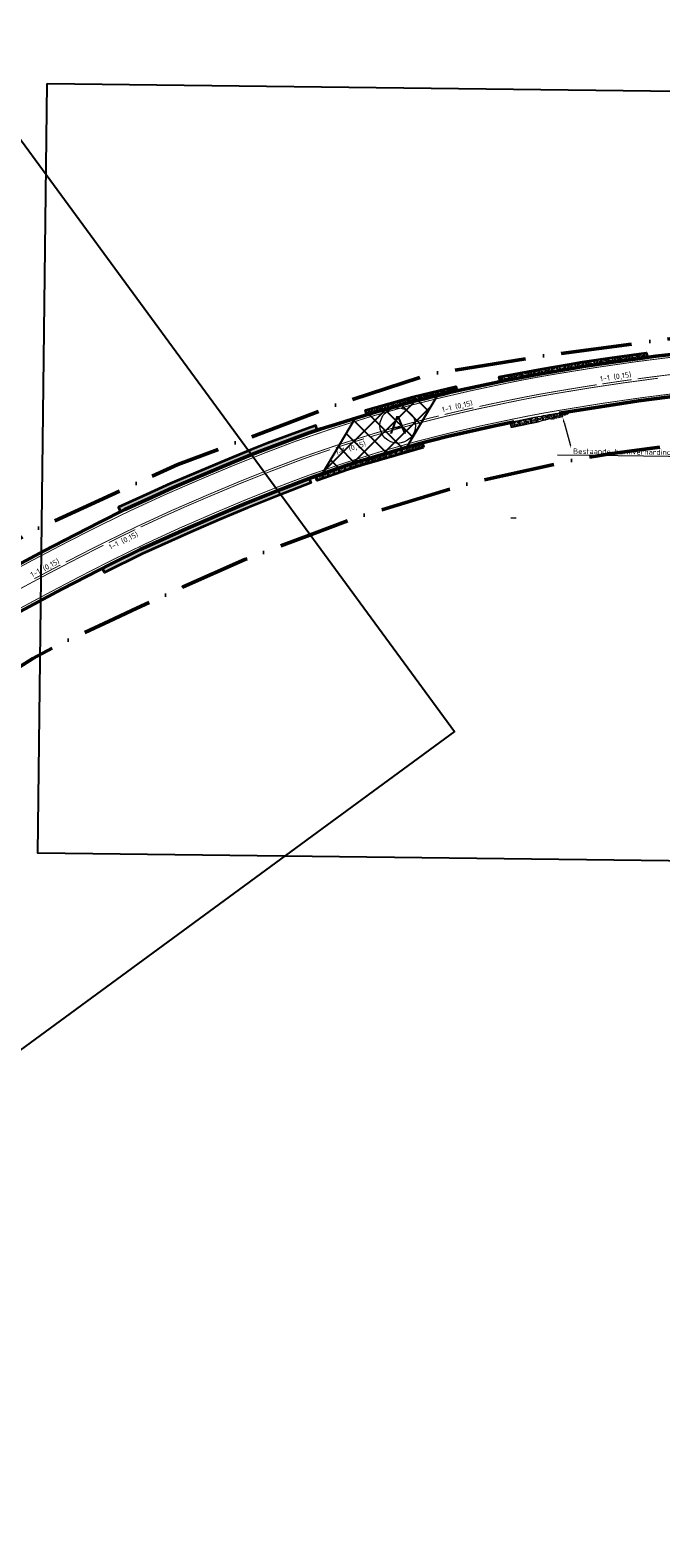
# Model space of a CAD drawing. Header units: metres. Extents: x 125342 to 129425, y 451189 to 457051.
# Tile 19 of 68: x 125816 to 125922, y 451393 to 451647. Entities that reach past the tile are written whole.
import ezdxf
from ezdxf import colors
from ezdxf.entities.mleader import LeaderData, LeaderLine
from ezdxf.math import Vec2, Vec3

# ---------------------------------------------------------------- set-up
doc = ezdxf.new("R2010")
doc.units = ezdxf.units.M
for name, pattern in [('VW-1-1_STREEP', [2, 1, -1]), ('VW-3-3_STREEP', [6, 3, -3]), ('XX-PROJECTGRENS', [18, 12, -3, 0, -3])]:
    doc.linetypes.add(name, pattern=pattern)
doc.layers.get('Defpoints').update_dxf_attribs({"color": 30})
for name, color, linetype, lineweight in [('B-WE-VW-MARKERING_LANGS_STREEP_11_015-G', 7, 'VW-1-1_STREEP', 13), ('B-WE-VW-MARKERING_LANGS_STREEP_33_015-G', 7, 'VW-3-3_STREEP', 13), ('B-WE-VW-MARKERING_LANGS_STREEP_DOORGETROKKEN_015-G', 7, 'Continuous', 13), ('N-WE-KG-GRENS_PROJECT_NIEUW-G', 7, 'XX-PROJECTGRENS', 50), ('N-WE-VH-KANTVERHARDING-G', 210, 'Continuous', 50), ('N-WE-VH-VERHARDING_GRASBETONSTEEN-A-1000-80CM', 72, 'Continuous', 18), ('N-WE-VH-VERHARDING_GRASBETONSTEEN-G', 70, 'Continuous', 35), ('N-WE-VH-VERHARDING_GRASBETONSTEEN-VERVANGEN', 5, 'Continuous', 18), ('N-WE-VH-VERHARDING_TEGEL-O', 252, 'Continuous', 18), ('N-WE-VW-MARKERING-T18', 7, 'Continuous', 18), ('X-XX-AL-T18', 7, 'Continuous', 18), ('X-XX-AL-VERWIJZING-S', 7, 'Continuous', 25)]:
    doc.layers.add(name, color=color, linetype=linetype, lineweight=lineweight)
doc.styles.add('NLCS-ISO-M500-T18', font='NLCS-ISO.ttf', dxfattribs={"height": 0.9})
doc.styles.get("Standard").update_dxf_attribs({"font": 'arial.ttf'})
pattern_1 = [(115, (0, 0), (-0.906307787, -0.4226182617), []), (115, (0.2266, 0.1057), (-0.906307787, -0.4226182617), []), (25, (0, 0), (-0.4226182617, 0.906307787), [-0.25, 0.25]), (25, (-0.1057, 0.2266), (-0.4226182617, 0.906307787), [-0.25, 0.25]), (25, (-0.2113, 0.4532), (-0.4226182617, 0.906307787), [0.25, -0.25]), (25, (-0.317, 0.6797), (-0.4226182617, 0.906307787), [0.25, -0.25]), (115, (0.4532, 0.2113), (-0.906307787, -0.4226182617), [0.25, -0.25]), (115, (0.6797, 0.317), (-0.906307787, -0.4226182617), [0.25, -0.25])]
pattern_2 = [(105, (0, 0), (-0.9659258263, -0.258819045), []), (105, (0.2415, 0.0647), (-0.9659258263, -0.258819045), []), (15, (0, 0), (-0.258819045, 0.9659258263), [-0.25, 0.25]), (15, (-0.0647, 0.2415), (-0.258819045, 0.9659258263), [-0.25, 0.25]), (15, (-0.1294, 0.483), (-0.258819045, 0.9659258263), [0.25, -0.25]), (15, (-0.1941, 0.7244), (-0.258819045, 0.9659258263), [0.25, -0.25]), (105, (0.483, 0.1294), (-0.9659258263, -0.258819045), [0.25, -0.25]), (105, (0.7244, 0.1941), (-0.9659258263, -0.258819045), [0.25, -0.25])]

# ---------------------------------------------------------------- blocks, each defined once
blk = doc.blocks.new('symbool met letter')
at = {"layer": 'N-WE-VH-VERHARDING_TEGEL-O'}
blk.add_circle((0, -0.01), 3, dxfattribs=at)
blk.add_attdef('LETTER', (-1.39, -1.38), '', height=3)

msp = doc.modelspace()

# ---------------------------------------------------------------- hatches: boundary and pattern name
at = {"layer": 'N-WE-VH-VERHARDING_GRASBETONSTEEN-A-1000-80CM'}
h = msp.add_hatch(dxfattribs=at)
h.set_pattern_fill('AVH-GRASBETONSTEEN_01-SO', color=256, scale=0.5, angle=352, pattern_type=2)
h.set_pattern_definition([(82, (-96.9583, 5.307), (-0.9902680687, 0.139173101), []), (82, (-96.7107, 5.2722), (-0.9902680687, 0.139173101), []), (352, (-96.9583, 5.307), (0.139173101, 0.9902680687), [-0.25, 0.25]), (352, (-96.9235, 5.5546), (0.139173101, 0.9902680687), [-0.25, 0.25]), (352, (-96.8887, 5.8021), (0.139173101, 0.9902680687), [0.25, -0.25]), (352, (-96.8539, 6.0497), (0.139173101, 0.9902680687), [0.25, -0.25]), (82, (-96.4632, 5.2374), (-0.9902680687, 0.139173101), [0.25, -0.25]), (82, (-96.2156, 5.2026), (-0.9902680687, 0.139173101), [0.25, -0.25])])
h.paths.add_polyline_path([(125906.717, 451590.881), (125902.066, 451590.084), (125899.982, 451589.733), (125894.802, 451588.699), (125894.969, 451587.917), (125902.207, 451589.297), (125906.849, 451590.092), (125909.012, 451590.444), (125914.468, 451591.272), (125919.789, 451591.998), (125919.677, 451592.804), (125914.353, 451592.064), (125908.888, 451591.234)])
h = msp.add_hatch(dxfattribs=at)
h.set_pattern_fill('AVH-GRASBETONSTEEN_01-SO', color=256, scale=0.5, angle=15, pattern_type=2)
h.set_pattern_definition(pattern_2)
edge = h.paths.add_edge_path()
edge.add_line((125872.254, 451583.118), (125880.264, 451585.368))
edge.add_line((125880.264, 451585.368), (125887.489, 451587.118))
edge.add_line((125887.489, 451587.118), (125887.677, 451586.341))
h = msp.add_hatch(dxfattribs=at)
h.set_pattern_fill('AVH-GRASBETONSTEEN_01-SO', color=256, scale=0.5, angle=352, pattern_type=2)
h.set_pattern_definition([(82, (-116.7995, -1.9882), (-0.9902680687, 0.139173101), []), (82, (-116.5519, -2.023), (-0.9902680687, 0.139173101), []), (352, (-116.7995, -1.9882), (0.139173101, 0.9902680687), [-0.25, 0.25]), (352, (-116.7647, -1.7407), (0.139173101, 0.9902680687), [-0.25, 0.25]), (352, (-116.7299, -1.4931), (0.139173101, 0.9902680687), [0.25, -0.25]), (352, (-116.6951, -1.2455), (0.139173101, 0.9902680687), [0.25, -0.25]), (82, (-116.3044, -2.0578), (-0.9902680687, 0.139173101), [0.25, -0.25]), (82, (-116.0568, -2.0926), (-0.9902680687, 0.139173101), [0.25, -0.25])])
h.paths.add_polyline_path([(125887.677, 451586.341), (125887.489, 451587.118), (125880.264, 451585.368), (125872.254, 451583.118), (125872.478, 451582.32), (125880.466, 451584.594), (125884.064, 451585.5)])
h = msp.add_hatch(dxfattribs=at)
h.set_pattern_fill('AVH-GRASBETONSTEEN_01-SO', color=256, scale=0.5, angle=25, pattern_type=2)
h.set_pattern_definition(pattern_1)
h.paths.add_polyline_path([(125831.592, 451566.302), (125835.61, 451568.152), (125839.648, 451569.958), (125843.9, 451571.804), (125848.173, 451573.601), (125853.168, 451575.675), (125855.966, 451576.758), (125862.584, 451579.2), (125862.818, 451579.282), (125864.104, 451579.701), (125863.844, 451580.489), (125862.313, 451579.953), (125855.683, 451577.506), (125852.87, 451576.418), (125847.865, 451574.339), (125843.586, 451572.54), (125839.325, 451570.69), (125835.279, 451568.881), (125830.523, 451566.69), (125830.897, 451565.951)])
h = msp.add_hatch(dxfattribs=at)
h.set_pattern_fill('AVH-GRASBETONSTEEN_01-SO', color=256, scale=0.5, angle=20, pattern_type=2)
h.set_pattern_definition([(110, (0, 0), (-0.9396926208, -0.3420201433), []), (110, (0.2349, 0.0855), (-0.9396926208, -0.3420201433), []), (20, (0, 0), (-0.3420201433, 0.9396926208), [-0.25, 0.25]), (20, (-0.0855, 0.2349), (-0.3420201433, 0.9396926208), [-0.25, 0.25]), (20, (-0.171, 0.4698), (-0.3420201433, 0.9396926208), [0.25, -0.25]), (20, (-0.2565, 0.7048), (-0.3420201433, 0.9396926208), [0.25, -0.25]), (110, (0.4698, 0.171), (-0.9396926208, -0.3420201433), [0.25, -0.25]), (110, (0.7048, 0.2565), (-0.9396926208, -0.3420201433), [0.25, -0.25])])
h.paths.add_polyline_path([(125882.066, 451576.808), (125880.486, 451576.37), (125871.709, 451573.785), (125869.241, 451573.002), (125864.092, 451571.201), (125863.806, 451571.948), (125868.988, 451573.761), (125871.475, 451574.55), (125880.266, 451577.139), (125880.954, 451577.33), (125881.874, 451577.564)])
h = msp.add_hatch(dxfattribs=at)
h.set_pattern_fill('AVH-GRASBETONSTEEN_01-SO', color=256, scale=0.5, angle=25, pattern_type=2)
h.set_pattern_definition(pattern_1)
h.paths.add_polyline_path([(125829.306, 451557.143), (125834.232, 451559.555), (125842.369, 451563.25), (125847.183, 451565.329), (125852.022, 451567.347), (125857.364, 451569.493), (125862.735, 451571.565), (125863.003, 451570.811), (125857.657, 451568.749), (125852.325, 451566.607), (125847.496, 451564.593), (125842.693, 451562.519), (125834.573, 451558.831), (125828.181, 451555.702), (125827.843, 451556.393)])
at = {"layer": 'N-WE-VH-VERHARDING_GRASBETONSTEEN-VERVANGEN'}
h = msp.add_hatch(dxfattribs=at)
h.set_pattern_fill('AVH-GRASBETONSTEEN_01-SO', color=256, scale=0.5, angle=15, pattern_type=2)
h.set_pattern_definition(pattern_2)
edge = h.paths.add_edge_path()
edge.add_spline(control_points=[(125904.977, 451581.78), (125900.915, 451581.046), (125900.407, 451580.944), (125898.96, 451580.644), (125897.514, 451580.344), (125897.167, 451580.272), (125896.82, 451580.2), (125896.555, 451581.066), (125897.351, 451581.127), (125898.799, 451581.427), (125900.247, 451581.728), (125900.756, 451581.83), (125901.265, 451581.933), (125901.757, 451582.03), (125902.25, 451582.117), (125903.639, 451582.365), (125905.029, 451582.603), (125905.876, 451582.659), (125906.554, 451582.844), (125906.676, 451582.071), (125904.977, 451581.78)], knot_values=[0, 0, 0, 1, 1, 2, 2, 3, 3, 5, 5, 6, 6, 7, 7, 7.0193612, 7.0193612, 7.026169, 7.026169, 7.7915098, 8.026169, 8.0366844, 8.0366844, 8.0366844], weights=[1, 1, 1, 1, 1, 1, 1, 1, 1, 1, 1, 1, 1, 0.9999531, 1, 0.9999942, 1, 1, 1, 1, 1], degree=2, periodic=0)
at = {"layer": 'X-XX-AL-VERWIJZING-S'}
h = msp.add_hatch(dxfattribs=at)
h.set_pattern_fill('ACO-BETON_VOORGESPANNEN-SO', color=5, pattern_type=2)
h.set_pattern_definition([(45, (0, 0), (-1.767766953, 1.767766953), []), (315, (0, 0), (1.767766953, 1.767766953), [])])
h.paths.add_polyline_path([(125864.956, 451572.36), (125868.988, 451573.761), (125871.475, 451574.55), (125879.243, 451576.838), (125884.409, 451585.574), (125880.466, 451584.594), (125873.746, 451582.706), (125870.514, 451581.724)])

# ---------------------------------------------------------------- linework, layer by layer
at = {"layer": 'B-WE-VW-MARKERING_LANGS_STREEP_11_015-G', "const_width": 0.15, "flags": 128}
for points in [[(125917.214, 451588.253, 0.0031586), (125912.266, 451587.536)], [(125890.486, 451583.5, 0.0043081), (125885.615, 451582.369)], [(125871.992, 451578.268, 0.0050794), (125867.229, 451576.745)], [(125833.399, 451562.933, 0.004412), (125828.905, 451560.741)], [(125820.759, 451556.964, 0.0022129), (125816.338, 451554.629)]]:
    msp.add_lwpolyline(points, format="xyb", dxfattribs=at)
at = {"layer": 'B-WE-VW-MARKERING_LANGS_STREEP_33_015-G', "const_width": 0.15, "flags": 128}
for points in [[(125932.56, 451592.913, 0.0099723), (125925.056, 451592.181, 0.0133979), (125903.916, 451589.122, 0.0105236), (125896.029, 451587.638, 0.0147092), (125879.234, 451583.752, 0.019767), (125860.434, 451577.84, 0.0131793), (125844.561, 451571.491, 0.017546), (125826.3, 451563.07, 0.0077006), (125810.814, 451554.947, 0.0262076), (125790.492, 451542.379, 0.0017294), (125786.643, 451539.68)], [(125633.095, 451397.324), (125634.237, 451398.331), (125658.463, 451420.152, 0.0000187), (125672.911, 451433.193), (125676.007, 451436.004), (125687.969, 451446.977), (125691.667, 451450.342), (125698.389, 451456.398), (125705.088, 451462.408), (125709.908, 451466.73), (125715.498, 451471.792), (125721.974, 451477.676), (125727.967, 451483.147, -0.0014486), (125739.972, 451493.844, -0.0000015), (125749.777, 451502.514, -0.0085444), (125760.909, 451512.105, -0.004252), (125772.481, 451521.557, -0.0091249), (125781.653, 451528.525, -0.0056318), (125794.001, 451537.328, -0.0261911), (125813.763, 451549.549, -0.0076966), (125829.073, 451557.581, -0.0175729), (125846.966, 451565.831, -0.0131792), (125862.539, 451572.061, -0.0197092), (125880.821, 451577.811, -0.0147112), (125897.266, 451581.613, -0.0105845), (125904.943, 451583.058, -0.0134086), (125925.773, 451586.073, -0.0579262), (125968.006, 451586.134, 0.0018703), (126021.27, 451579.443, -0.0019974), (126044.358, 451576.605, -0.0007106), (126063.332, 451574.224, -0.0021558), (126085.508, 451571.389, -0.001296), (126103.022, 451569.242, 0.0028975), (126115.68, 451567.69, -0.0000131), (126132.543, 451565.573, -0.0000143), (126147.093, 451563.751, 0.0004672), (126153.844, 451562.884), (126173.725, 451560.426, 0.0002836), (126221.913, 451554.52, -0.0001808), (126233.733, 451553.07, 0.004838), (126264.517, 451549.404, 0.0760186), (126326.508, 451552.614, -0.0017449), (126364.223, 451559.444, -0.0121932), (126386.561, 451562.795, -0.0085092), (126399.179, 451564.309, -0.0012195), (126410.069, 451565.31, -0.0056818), (126422.984, 451566.078, -0.0155675), (126455.153, 451566.647, -0.0018656), (126468.698, 451566.561, 0.0016438), (126486.546, 451566.301, -0.0024976), (126503.873, 451565.997, 0.0034354), (126524.265, 451565.442, -0.0151632), (126551.646, 451563.857, -0.0027569), (126565.256, 451562.488, -0.0056806), (126573.427, 451561.537, 0.0014117), (126594.913, 451558.829, -0.0091904), (126610.119, 451556.864, 0.0078556), (126637.104, 451553.419, 0.0014963), (126638.721, 451553.198, 0.0014963)]]:
    msp.add_lwpolyline(points, format="xyb", dxfattribs=at)
at = {"layer": 'B-WE-VW-MARKERING_LANGS_STREEP_DOORGETROKKEN_015-G', "const_width": 0.15, "flags": 128}
for points in [[(125986.298, 451587.067, -0.0006289), (125968.4, 451589.36, 0.0579579), (125925.394, 451589.3, 0.0045781), (125918.205, 451588.389)], [(125921.629, 451588.487, 0.0109787), (125904.459, 451585.918, 0.0105553), (125896.683, 451584.454, 0.0147102), (125880.073, 451580.612, 0.0075325), (125872.948, 451578.561)], [(125911.277, 451587.385, 0.004402), (125904.4, 451586.263, 0.0105518), (125896.613, 451584.797, 0.0045346), (125891.462, 451583.716)], [(125884.643, 451582.133, 0.0041431), (125879.983, 451580.951, 0.0197401), (125861.427, 451575.115, 0.0131793), (125845.695, 451568.822, 0.0175585), (125827.608, 451560.482, 0.0029651), (125821.646, 451557.426)], [(125866.281, 451576.429, 0.0050908), (125861.546, 451574.786, 0.0131793), (125845.832, 451568.5, 0.0111396), (125834.302, 451563.362)], [(125828.011, 451560.293, 0.0002423), (125827.766, 451560.169, 0.0076985), (125812.372, 451552.094, 0.0261989), (125792.346, 451539.71, 0.001525), (125788.968, 451537.343)]]:
    msp.add_lwpolyline(points, format="xyb", dxfattribs=at)
at = {"layer": 'Defpoints', "flags": 128}
for points in [[(125818.529, 451638.265), (126295.493, 451632.49), (126293.919, 451502.493), (125816.955, 451508.268)], [(125818.529, 451638.265), (126295.493, 451632.49), (126293.919, 451502.493), (125816.955, 451508.268)], [(125347.198, 451293.813), (125810.407, 451633.647), (125887.309, 451528.825), (125424.101, 451188.992)], [(125347.198, 451293.813), (125810.407, 451633.647), (125887.309, 451528.825), (125424.101, 451188.992)]]:
    msp.add_lwpolyline(points, close=True, dxfattribs=at)
at = {"layer": 'N-WE-VH-KANTVERHARDING-G', "flags": 128}
msp.add_lwpolyline([(125924.404, 451592.564), (125921.292, 451592.19), (125918.558, 451591.841), (125914.468, 451591.272), (125909.012, 451590.444), (125906.849, 451590.092), (125902.207, 451589.297), (125895.877, 451588.11), (125888.458, 451586.53, 0.0058676), (125880.466, 451584.594), (125873.746, 451582.706), (125869.903, 451581.537), (125867.896, 451580.914), (125864.777, 451579.923), (125862.584, 451579.2), (125855.966, 451576.758), (125853.168, 451575.675), (125848.173, 451573.601), (125843.9, 451571.804), (125839.648, 451569.958), (125835.61, 451568.152), (125831.592, 451566.302), (125827.391, 451564.18), (125821.367, 451561.098), (125817.972, 451559.315), (125810.294, 451555.21)], format="xyb", dxfattribs=at)
for points in [[(125905.029, 451582.603), (125914.395, 451584.081), (125918.374, 451584.652), (125925.817, 451585.619)], [(125813.972, 451549.118), (125820.981, 451552.875), (125829.306, 451557.143), (125834.232, 451559.555), (125842.369, 451563.25), (125847.183, 451565.329), (125852.022, 451567.347), (125857.364, 451569.493), (125862.735, 451571.565), (125863.806, 451571.948), (125868.988, 451573.761), (125871.475, 451574.55), (125880.266, 451577.139), (125880.954, 451577.33), (125886.07, 451578.63), (125894.333, 451580.486), (125897.351, 451581.127)]]:
    msp.add_lwpolyline(points, dxfattribs=at)
at = {"layer": 'N-WE-VH-VERHARDING_GRASBETONSTEEN-G', "flags": 128}
for points in [[(125894.969, 451587.917), (125894.802, 451588.699), (125895.72, 451588.894), (125902.066, 451590.084), (125906.717, 451590.881), (125908.888, 451591.234), (125914.353, 451592.064), (125919.677, 451592.804), (125919.789, 451591.998), (125918.558, 451591.841), (125914.468, 451591.272), (125909.012, 451590.444), (125906.849, 451590.092), (125902.207, 451589.297), (125895.877, 451588.11), (125894.969, 451587.917)], [(125831.592, 451566.302), (125835.61, 451568.152), (125839.648, 451569.958), (125843.9, 451571.804), (125848.173, 451573.601), (125853.168, 451575.675), (125855.966, 451576.758), (125862.584, 451579.2), (125862.818, 451579.282), (125864.104, 451579.701), (125863.844, 451580.489), (125862.313, 451579.953), (125855.683, 451577.506), (125852.87, 451576.418), (125847.865, 451574.339), (125843.586, 451572.54), (125839.325, 451570.69), (125835.279, 451568.881), (125830.523, 451566.69), (125830.897, 451565.951)], [(125882.066, 451576.808), (125880.486, 451576.37), (125871.709, 451573.785), (125869.241, 451573.002), (125864.092, 451571.201), (125863.806, 451571.948), (125868.988, 451573.761), (125871.475, 451574.55), (125880.266, 451577.139), (125880.954, 451577.33), (125881.874, 451577.564)], [(125829.306, 451557.143), (125834.232, 451559.555), (125842.369, 451563.25), (125847.183, 451565.329), (125847.183, 451565.329), (125847.183, 451565.329), (125852.022, 451567.347), (125857.364, 451569.493), (125862.735, 451571.565), (125863.003, 451570.811), (125857.657, 451568.749), (125852.325, 451566.607), (125847.496, 451564.593), (125842.693, 451562.519), (125834.573, 451558.831), (125828.181, 451555.702), (125827.843, 451556.393)]]:
    msp.add_lwpolyline(points, close=True, dxfattribs=at)
msp.add_lwpolyline([(125887.677, 451586.341, 0.0065615), (125880.466, 451584.594), (125873.746, 451582.706), (125872.478, 451582.32), (125872.254, 451583.118), (125880.264, 451585.368), (125887.489, 451587.118)], format="xyb", close=True, dxfattribs=at)
at = {"layer": 'N-WE-VH-VERHARDING_GRASBETONSTEEN-VERVANGEN'}
msp.add_rational_spline([(125901.423, 451581.149), (125900.915, 451581.046), (125900.407, 451580.944), (125898.96, 451580.644), (125897.514, 451580.344), (125897.167, 451580.272), (125896.82, 451580.2), (125896.659, 451580.98), (125896.659, 451580.98), (125897.351, 451581.127), (125898.799, 451581.427), (125900.247, 451581.728), (125900.756, 451581.83), (125901.265, 451581.933), (125901.757, 451582.03), (125902.25, 451582.117), (125903.639, 451582.365), (125905.029, 451582.603), (125906.554, 451582.844), (125906.554, 451582.844), (125906.676, 451582.071), (125904.531, 451581.711), (125901.423, 451581.149)], [1, 1, 1, 1, 1, 1, 1, 1, 1, 1, 1, 1, 1, 1, 0.999953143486, 1, 0.999994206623, 1, 1, 1, 1, 0.999986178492, 1], degree=2, knots=[0, 0, 0, 1, 1, 2, 2, 3, 3, 4, 5, 5, 6, 6, 7, 7, 7.0193612, 7.0193612, 7.026169, 7.026169, 7.7887487, 8.026169, 8.026169, 8.0366844, 8.0366844, 8.0366844], dxfattribs=at)
at = {"layer": 'X-XX-AL-T18', "linetype": 'ByBlock'}
msp.add_line((125897.718, 451564.851), (125896.818, 451564.862), dxfattribs=at)
msp.add_lwpolyline([(125905.789, 451581.012), (125907.306, 451575.459)], dxfattribs=at)
at = {"layer": 'X-XX-AL-T18'}
msp.add_solid([(125905.645, 451580.972), (125905.552, 451581.88), (125905.934, 451581.051)], dxfattribs=at)
at = {"layer": 'X-XX-AL-VERWIJZING-S', "color": 5, "flags": 128}
msp.add_lwpolyline([(125864.956, 451572.36), (125868.988, 451573.761), (125871.475, 451574.55), (125879.243, 451576.838), (125884.409, 451585.574), (125880.466, 451584.594), (125873.746, 451582.706), (125870.514, 451581.724)], close=True, dxfattribs=at)

# ---------------------------------------------------------------- block references
at = {"layer": 'N-WE-VH-VERHARDING_TEGEL-O', "color": 7, "rotation": 0.941290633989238}
msp.add_blockref('symbool met letter', (125877.698, 451580.502), dxfattribs=at).add_auto_attribs({'LETTER': 'A'})

# ---------------------------------------------------------------- texts
at = {"layer": 'N-WE-VW-MARKERING-T18', "style": 'NLCS-ISO-M500-T18'}
for rotation, p in [(8.31873, (125911.913, 451587.928)), (13.03243, (125885.255, 451582.722)), (17.71561, (125867.351, 451575.45)), (25.92151, (125829.186, 451559.495)), (27.73945, (125815.977, 451554.823))]:
    msp.add_text('1-1 (0,15)', height=0.9, rotation=rotation, dxfattribs=at).set_placement(p)

# ---------------------------------------------------------------- next in the draw order: leaders
at = {"layer": 'X-XX-AL-T18'}
ml = msp.add_multileader_mtext('Standard', dxfattribs=at)
ml.set_content('Bestaande bermverharding verwijderen en nieuwe aanbrengen', color=7, style='NLCS-ISO-M500-T18')
ml.set_leader_properties(color=256, lineweight=-1)
ml.build(insert=Vec2(0, 0))
ml.multileader.update_dxf_attribs({"text_left_attachment_type": 5, "text_right_attachment_type": 5, "dogleg_length": 0.9, "arrow_head_size": 0.9})
ctx = ml.context
ctx.base_point, ctx.char_height, ctx.arrow_head_size, ctx.landing_gap_size, ctx.plane_origin, ctx.plane_x_axis, ctx.plane_y_axis = Vec3(125906.856, 451575.465), 0.9, 0.9, 0.45, Vec3(125918.662, 451564.429), Vec3(0.9999267, -0.012107), Vec3(0.012107, 0.9999267)
ctx.left_attachment, ctx.right_attachment = 5, 5
notes = []
notes.append((ctx, [(1, (1, 1, 0), (125942.493, 451575.033), (-0.9999267, 0.012107), 0.9, [(0, [(125948.776, 451586.195)], 0, [])])]))
ctx.mtext.insert, ctx.mtext.text_direction, ctx.mtext.rotation, ctx.mtext.flow_direction = Vec3(125907.32, 451576.629), Vec3(0.9999267, -0.012107), 6.271078, 5
ctx.mtext.has_bg_fill, ctx.mtext.bg_color, ctx.mtext.bg_scale_factor, ctx.mtext.bg_transparency, ctx.mtext.use_window_bg_color = 1, -1027028792, 1.5, 0, 1
for ctx, leaders in notes:
    for number, flags, end, landing, length, lines in leaders:
        leader = LeaderData()
        leader.index, (leader.has_last_leader_line, leader.has_dogleg_vector, leader.attachment_direction) = number, flags
        leader.last_leader_point, leader.dogleg_vector, leader.dogleg_length = Vec3(end), Vec3(landing), length
        for number, points, colour, breaks in lines:
            line = LeaderLine()
            line.index, line.vertices, line.color, line.breaks = number, Vec3.list(points), colors.encode_raw_color(colour), breaks
            leader.lines.append(line)
        ctx.leaders.append(leader)

# ---------------------------------------------------------------- next in the draw order: linework, layer by layer
at = {"layer": 'N-WE-KG-GRENS_PROJECT_NIEUW-G', "flags": 128}
msp.add_lwpolyline([(129300.888, 452079.925), (129283.995, 452089.514), (129278.327, 452084.13), (129270.394, 452078.618), (129261.786, 452073.43), (129251.682, 452069.279), (129241.757, 452065.997), (129236.384, 452064.81), (129223.555, 452063.692), (129215.507, 452063.035), (129204.264, 452064.541), (129193.455, 452065.988), (129189.725, 452066.488), (129128.498, 452077.64), (129099.335, 452078.944), (129071.563, 452076.547), (128999.826, 452072.197), (128975.028, 452071.148), (128957.103, 452070.39), (128929.971, 452069.242), (128904.305, 452066.716), (128903.916, 452070.672), (128869.582, 452068.104), (128868.579, 452063.246), (128847.042, 452060.212), (128813.374, 452055.766), (128787.643, 452051.283), (128753.128, 452045.269), (128723.643, 452038.073), (128700.726, 452030.747), (128678.474, 452022.32), (128650.002, 452010.523), (128624.649, 451998.075), (128606.992, 451989.406), (128592.968, 451982.52), (128591.82, 451985.026), (128554.026, 451968.212), (128547.07, 451965.185), (128548.101, 451962.817), (128516.658, 451945.515), (128489.429, 451933.086), (128461.67, 451923.564), (128434.458, 451913.834), (128383.155, 451904.479), (128348.844, 451901.122), (128299.19, 451899.983), (128237.689, 451900.992), (128204.759, 451901.533), (128099.4, 451903.262), (128058.736, 451903.929), (128010.208, 451904.726), (127955.673, 451905.621), (127901.325, 451906.513), (127901.464, 451914.983), (127870.698, 451915.488), (127870.623, 451910.881), (127844.015, 451909.865), (127816.053, 451911.439), (127797.768, 451912.185), (127780.996, 451913.281), (127756.714, 451904.453), (127736.312, 451899.223), (127714.561, 451891.787), (127704.816, 451887.656), (127690.219, 451880.288), (127665.635, 451864.639), (127643.407, 451846.476), (127620.255, 451826.896), (127605.332, 451813.53), (127583.364, 451796.255), (127558.385, 451778.888), (127544.667, 451769.378), (127537.544, 451764.695), (127535.833, 451763.525), (127528.38, 451759.288), (127514.488, 451751.952), (127506.086, 451747.605), (127500.238, 451745.288), (127451.38, 451723.725), (127445.614, 451720.708), (127440.858, 451718.953), (127431.246, 451715.568), (127421.06, 451712.101), (127402.316, 451705.49), (127400.104, 451704.71), (127396.955, 451703.6), (127375.984, 451696.56), (127350.907, 451687.847), (127344.928, 451685.821), (127334.644, 451682.336), (127331.279, 451681.372), (127322.109, 451678.718), (127308.202, 451674.909), (127295.337, 451671.762), (127284.248, 451668.536), (127283.625, 451668.378), (127215.959, 451654.207), (127193.374, 451648.276), (127179.175, 451643.738), (127170.143, 451639.909), (127144.425, 451625.911), (127142.437, 451624.863), (127133.607, 451620.861), (127128.781, 451618.706), (127121.462, 451615.922), (127118.05, 451614.783), (127113.567, 451613.231), (127106.937, 451611.505), (127103.059, 451610.065), (127082.48, 451606.885), (127064.863, 451603.486), (127048.59, 451600.38), (127040.299, 451598.941), (127011.996, 451593.611), (127000.502, 451591.573), (126980.382, 451588.207), (126934.998, 451583.806), (126923.636, 451582.402), (126916.179, 451581.669), (126909.279, 451580.94), (126901.137, 451580.071), (126889.239, 451578.694), (126884.542, 451578.204), (126876.34, 451577.473), (126867.164, 451576.575), (126859.027, 451575.788), (126850.425, 451574.905), (126789.649, 451569.318), (126769.054, 451567.67), (126760.445, 451567.925), (126747.162, 451569.001), (126735.955, 451567.685), (126718.893, 451565.958), (126694.276, 451563.465), (126688.577, 451562.888), (126688.83, 451560.387), (126664.678, 451559.795), (126628.388, 451563.478), (126629.094, 451569.14), (126618.041, 451570.532), (126599.508, 451572.696), (126597.158, 451567.553), (126553.146, 451572.817), (126527.511, 451574.453), (126502.012, 451574.939), (126458.696, 451576.072), (126419.774, 451575.218), (126375.819, 451571.631), (126341.938, 451564.821), (126317.004, 451560.361), (126299.964, 451558.197), (126279.59, 451557.685), (126266.673, 451558.618), (126237.785, 451561.866), (126210.616, 451565.372), (126182.141, 451569.154), (126167.049, 451571.281), (126142.661, 451574.814), (126143.587, 451582.456), (126098.903, 451586.802), (126098.107, 451580.613), (126042.457, 451586.263), (126019.112, 451592.581), (126008.693, 451594.543), (126007.877, 451596.43), (125988.323, 451598.966), (125940.893, 451602.958), (125940.143, 451597.294), (125904.224, 451592.554), (125883.348, 451589.234), (125867.76, 451584.157), (125840.573, 451573.904), (125815.612, 451562.497), (125792.598, 451547.608), (125769.395, 451532.595), (125724.352, 451494.254), (125705.126, 451477.894), (125677.65, 451453.675), (125637.404, 451414.864), (125603.602, 451385.092), (125589.326, 451373.588), (125575.327, 451362.958), (125559.516, 451353.388), (125546.696, 451346.553), (125524.566, 451334.165), (125505.515, 451323.615), (125480.507, 451312.463), (125459.491, 451302.018), (125419.025, 451281.734), (125397.854, 451270.607), (125379.968, 451260.576), (125387.132, 451251.911), (125397.843, 451241.238), (125406.22, 451247.537), (125422.044, 451258.841), (125433.646, 451266.945), (125447.293, 451274.062), (125455.671, 451278.211), (125469.618, 451285.401), (125492.119, 451296.913), (125497.059, 451299.283), (125499.409, 451300.481), (125505.688, 451303.681), (125521.893, 451311.957), (125529.216, 451315.512), (125530.093, 451315.953), (125540.102, 451320.995), (125550.362, 451326.383), (125553.218, 451328.024), (125559.848, 451331.725), (125566.273, 451335.586), (125568.481, 451336.772), (125575.661, 451341.479), (125585.505, 451348.194), (125591.157, 451352.36), (125596.349, 451356.113), (125601.205, 451359.623), (125616.987, 451372.353), (125621.336, 451376.001), (125632.021, 451385.237), (125655.056, 451406.147), (125668.787, 451418.589), (125674.144, 451423.457), (125681.79, 451430.61), (125688.026, 451436.198), (125694.465, 451442.084), (125697.029, 451444.368), (125706.888, 451453.384), (125715.59, 451461.506), (125729.569, 451473.671), (125734.222, 451477.993), (125745.059, 451487.552), (125759.466, 451499.952), (125767.881, 451507.688), (125777.82, 451515.85), (125783.489, 451520.433), (125790.532, 451525.392), (125798.181, 451530.726), (125798.325, 451530.827), (125805.894, 451535.261), (125805.899, 451535.253), (125805.894, 451535.261), (125813.793, 451539.716), (125816.086, 451541.149), (125821.007, 451543.755), (125828.977, 451547.465), (125833.624, 451549.646), (125841.494, 451553.256), (125851.862, 451557.868), (125863.23, 451562.182), (125870.826, 451565.016), (125885.394, 451569.409), (125889.467, 451570.614), (125895.915, 451572.146), (125908.835, 451574.987), (125913.908, 451575.793), (125913.908, 451575.791), (125913.908, 451575.793), (125923.48, 451577.079), (125928.829, 451577.885), (125937.027, 451578.444), (125948.775, 451579.308), (125956.174, 451579.291), (125968.672, 451579.181), (125980.073, 451577.868), (125988.37, 451576.862), (125990.698, 451576.58), (125999.544, 451575.434), (126001.454, 451575.177), (126006.248, 451574.48), (126012.908, 451573.508), (126047.193, 451569.701), (126049.868, 451569.403), (126066.623, 451567.312), (126093.744, 451562.155), (126191.511, 451547.801), (126240.936, 451544.974), (126251.094, 451543.806), (126272.733, 451541.948), (126292.239, 451540.907), (126311.923, 451543.224), (126337.52, 451547.637), (126360.272, 451552.103), (126375.299, 451554.538), (126378.023, 451554.891), (126382.275, 451555.443), (126382.925, 451555.418), (126395.227, 451557.101), (126401.975, 451557.737), (126406.343, 451558.149), (126409.654, 451558.461), (126415.08, 451558.939), (126435.009, 451560.077), (126454.763, 451560.213), (126475.117, 451560.1), (126490.796, 451559.735), (126493.972, 451559.786), (126512.701, 451559.622), (126516.569, 451559.363), (126528.63, 451558.681), (126541.308, 451558.264), (126547.86, 451557.942), (126560.613, 451556.399), (126578.244, 451554.308), (126583.045, 451553.686), (126587.696, 451553.038), (126602.951, 451551.297), (126610.065, 451550.33), (126617.18, 451549.579), (126632.46, 451547.762), (126641.312, 451546.817), (126650.915, 451545.647), (126655.597, 451545.355), (126664.393, 451544.805), (126668.119, 451544.457), (126676.596, 451544.612), (126689.224, 451544.87), (126693.449, 451545.422), (126712.953, 451546.86), (126730.456, 451548.571), (126740.682, 451549.427), (126744.248, 451549.78), (126746.256, 451549.915), (126763.238, 451548.691), (126774.74, 451549.348), (126778.716, 451549.607), (126780.941, 451549.752), (126789.567, 451551.332), (126815.394, 451556.05), (126825.771, 451557.007), (126846.9, 451558.695), (126866.953, 451560.333), (126896.633, 451562.727), (126901.234, 451563.03), (126907.51, 451563.634), (126922.612, 451565.093), (126939.94, 451566.804), (126942.79, 451567.156), (126954.978, 451568.872), (126958.143, 451569.317), (126982.996, 451572.833), (126996.907, 451574.905), (126997.498, 451574.993), (126999.948, 451575.469), (127001.91, 451575.827), (127005.429, 451576.47), (127013.955, 451578.199), (127018.225, 451579.066), (127027.007, 451580.69), (127042.002, 451583.386), (127058.992, 451586.529), (127069.599, 451588.124), (127084.599, 451590.369), (127105.155, 451594.2), (127124.078, 451599.59), (127167.509, 451620.373), (127183.572, 451626.959), (127206.788, 451633.721), (127358.772, 451670.938), (127386.312, 451680.584), (127472.662, 451709.824), (127498.935, 451718.976), (127534.926, 451729.423), (127544.073, 451734.488), (127565.631, 451741.73), (127573.79, 451738.675), (127587.752, 451732.098), (127595.567, 451740.834), (127593.609, 451748.631), (127601.029, 451761.122), (127608.016, 451771.346), (127632.855, 451795.825), (127636.711, 451801.815), (127640.107, 451807.105), (127648.005, 451814.038), (127662.275, 451832.048), (127682.811, 451847.245), (127701.162, 451859.555), (127727.131, 451868.983), (127744.76, 451875.552), (127780.27, 451880.501), (127823.149, 451882.3), (127833.708, 451883.253), (127842.121, 451884.246), (127861.58, 451884.694), (127871.951, 451884.935), (127924.043, 451882.726), (127930.489, 451882.692), (127938.306, 451882.677), (127952.513, 451882.749), (127977.38, 451882.221), (128016.044, 451881.572), (128035.585, 451881.155), (128064.451, 451880.569), (128076.278, 451880.383), (128082.178, 451880.264), (128114.934, 451879.513), (128137.906, 451879.075), (128160.133, 451878.647), (128176.848, 451878.331), (128198.587, 451877.954), (128210.489, 451877.719), (128217.086, 451877.545), (128221.028, 451877.459), (128248.247, 451876.902), (128265.615, 451876.546), (128278.516, 451876.25), (128292.365, 451875.967), (128306.943, 451875.835), (128325.777, 451875.69), (128331.782, 451875.306), (128335.09, 451874.997), (128343.069, 451874.09), (128353.201, 451872.331), (128359.527, 451871.079), (128362.359, 451870.332), (128365.05, 451869.58), (128376.509, 451866.991), (128388.528, 451868.035), (128398.681, 451872.437), (128399.652, 451881.315), (128398.234, 451888.254), (128433.209, 451896.648), (128469.643, 451907.292), (128491.502, 451915.289), (128510.577, 451923.58), (128527.271, 451930.835), (128544.986, 451939.696), (128566.878, 451950.646), (128585.308, 451959.864), (128590.126, 451939.751), (128590.553, 451937.97), (128608.829, 451944.543), (128637.307, 451954.786), (128628.74, 451975.63), (128639.64, 451980.725), (128646.054, 451986.489), (128650.341, 451990.341), (128668.315, 451998.844), (128696.904, 452010.146), (128718.888, 452018.837), (128757.596, 452029.551), (128784.9, 452036.566), (128820.01, 452039.825), (128838.707, 452040.859), (128861.27, 452043.183), (128860.5, 452030.896), (128859.864, 452026.702), (128882.241, 452028.277), (128900.796, 452029.49), (128909.809, 452034.387, 0.0050004), (128910.141, 452034.572), (128916.732, 452038.325), (128921.769, 452040.785), (128922.845, 452041.28), (128927.328, 452043.09), (128929.697, 452043.84), (128930.15, 452043.942), (128937.187, 452045.225), (128940.435, 452045.699), (128946.097, 452046.241), (128948.676, 452046.474, -0.0007129), (128948.693, 452046.476), (128999.871, 452050.949), (129022.884, 452053.029), (129027.471, 452053.456), (129029.344, 452053.63), (129035.562, 452054.038, -0.0002959), (129054.009, 452055.632, -0.0206312), (129088.243, 452057.152, 0.0024688), (129115.723, 452056.855, -0.0274739), (129126.246, 452056.215), (129146.31, 452053.882), (129195.537, 452045.11, 0.0183056), (129226.524, 452040.752, 0.0018086), (129229.601, 452040.445, 0.0033183), (129231.207, 452040.311, 0.009794), (129236.59, 452040.004, 0.0330651), (129246.96, 452040.013, 0.0641877), (129266.051, 452043.734), (129267.309, 452044.071), (129271.082, 452045.276), (129283.31, 452053.007), (129286.004, 452055.521), (129286.631, 452056.219), (129287.888, 452057.628), (129292.088, 452064.711), (129300.888, 452079.925)], format="xyb", close=True, dxfattribs=at)

doc.saveas('drawing.dxf')
